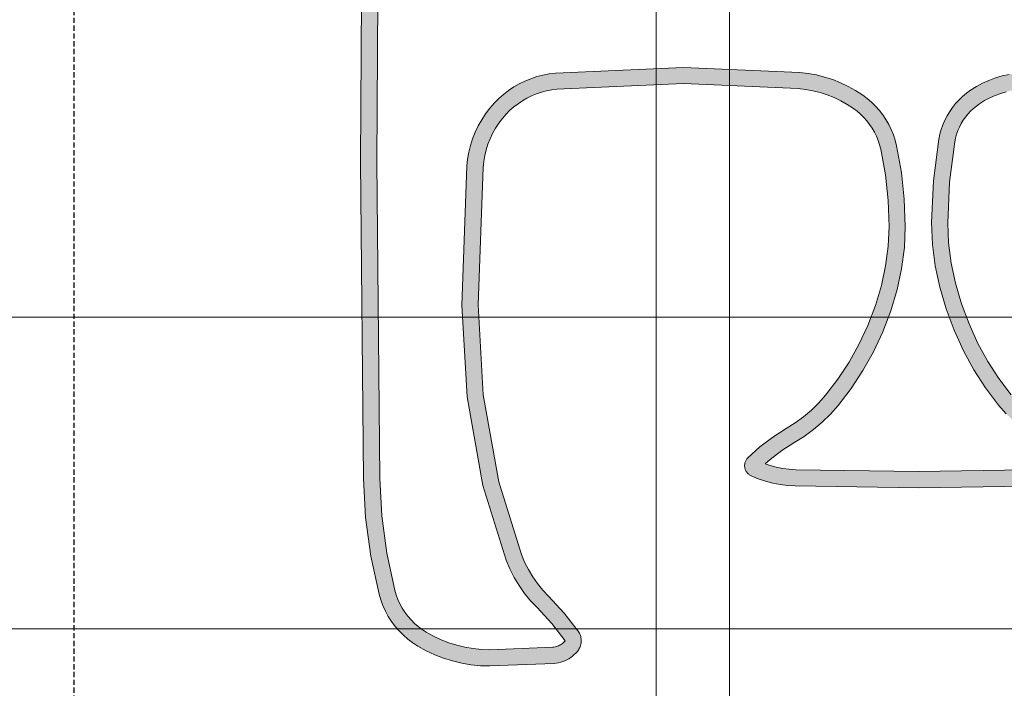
# Model space of a CAD drawing. Header units: millimetres. Extents: x -1097 to 62791, y -9731 to 18031.
# Tile 30 of 59: x 3352 to 3593, y 1827 to 1991. Entities that reach past the tile are written whole.
import ezdxf

# ---------------------------------------------------------------- set-up
doc = ezdxf.new("R2010")
doc.units = ezdxf.units.MM
doc.linetypes.add('DASHED', pattern=[19.05, 12.7, -6.35])
doc.layers.add('ACMV-DUCT-THERMAL-EXT-INS', color=9, linetype='DASHED', true_color=0x808080)
doc.layers.add('RCP LAYOUT', color=9, linetype='Continuous', true_color=0x808080)
doc.layers.add('Ceiling', color=14, linetype='Continuous', lineweight=9)
doc.layers.add('E Celing Lighting', color=5, linetype='DASHED', lineweight=5)

# ---------------------------------------------------------------- blocks, each defined once
blk = doc.blocks.new('kuaryfjeh')
at = {"ltscale": 0.25, "true_color": 0x808080}
h = blk.add_hatch(color=8, dxfattribs=at)
h.dxf.hatch_style = 1
h.paths.add_polyline_path([(-68.969, -14.8495), (-69.0431, -14.8032), (-69.1139, -14.7518), (-69.181, -14.6957), (-69.2355, -14.6435), (-69.2863, -14.5876), (-69.3331, -14.5283), (-69.3758, -14.466), (-69.4142, -14.4009), (-69.448, -14.3333), (-69.4772, -14.2635), (-69.5015, -14.1919), (-69.5209, -14.1189), (-69.6212, -13.6059), (-69.6879, -13.0868), (-69.7416, -12.0683), (-69.7401, -12.0031), (-69.7343, -11.9388), (-69.7242, -11.875), (-69.7099, -11.8121), (-69.6914, -11.7503), (-69.6689, -11.6898), (-69.6424, -11.6311), (-69.612, -11.5742), (-69.5779, -11.5195), (-69.5509, -11.482), (-69.5215, -11.4465), (-69.4898, -11.413), (-69.4559, -11.3817), (-69.42, -11.3528), (-69.3822, -11.3264), (-69.3428, -11.3025), (-69.3019, -11.2814), (-69.2596, -11.2631), (-69.2162, -11.2476), (-69.1718, -11.2351), (-69.1261, -11.2256), (-68.7419, -11.1755), (-68.3543, -11.1587), (-68.1538, -11.1671), (-67.9549, -11.1922), (-67.7592, -11.2339), (-67.5577, -11.2933), (-67.3613, -11.3666), (-67.1704, -11.4537), (-66.995, -11.5496), (-66.827, -11.6582), (-66.6673, -11.7789), (-66.587, -11.8494), (-66.5121, -11.9255), (-66.4428, -12.0069), (-66.3796, -12.0932), (-66.3259, -12.1788), (-66.2495, -12.299), (-66.1667, -12.4074), (-66.1242, -12.4541), (-66.1092, -12.4093), (-66.0939, -12.3513), (-66.0823, -12.2923), (-66.0747, -12.2327), (-66.0709, -12.1714), (-66.0542, -11.0374), (-66.0709, -9.9033), (-66.0747, -9.842), (-66.0823, -9.7824), (-66.0939, -9.7235), (-66.1092, -9.6654), (-66.1242, -9.6207), (-66.1667, -9.6673), (-66.2495, -9.7757), (-66.3259, -9.8959), (-66.3792, -9.9811), (-66.4419, -10.0671), (-66.5105, -10.1483), (-66.5847, -10.2245), (-66.6641, -10.2952), (-66.8211, -10.4158), (-66.9866, -10.5245), (-67.1594, -10.6206), (-67.3466, -10.7076), (-67.5394, -10.781), (-67.7373, -10.8407), (-67.9288, -10.8824), (-68.1238, -10.9076), (-68.3196, -10.9161), (-68.5703, -10.9071), (-68.8192, -10.8802), (-69.0654, -10.8355), (-69.1163, -10.8226), (-69.166, -10.8062), (-69.2145, -10.7865), (-69.2616, -10.7635), (-69.307, -10.7374), (-69.3505, -10.7082), (-69.392, -10.6761), (-69.4312, -10.6413), (-69.4679, -10.6038), (-69.502, -10.564), (-69.5334, -10.522), (-69.5759, -10.4563), (-69.614, -10.3879), (-69.6475, -10.3173), (-69.6764, -10.2445), (-69.7005, -10.17), (-69.7197, -10.0941), (-69.734, -10.0171), (-69.7433, -9.9386), (-69.789, -8.8657), (-69.7364, -7.6818), (-69.7292, -7.6229), (-69.7183, -7.5655), (-69.7036, -7.5089), (-69.6851, -7.4535), (-69.663, -7.3994), (-69.6373, -7.3469), (-69.6083, -7.2963), (-69.5759, -7.2477), (-69.5403, -7.2014), (-69.5018, -7.1576), (-69.4604, -7.1164), (-69.4113, -7.0738), (-69.3595, -7.0346), (-69.3051, -6.999), (-69.2485, -6.9672), (-69.1899, -6.9392), (-69.1296, -6.9153), (-69.0678, -6.8955), (-69.0048, -6.88), (-68.9409, -6.8688), (-68.8762, -6.8619), (-67.5921, -6.8155), (-66.7458, -6.8644), (-65.924, -7.011), (-65.2362, -7.2249), (-65.1534, -7.26), (-65.0752, -7.2999), (-65.0001, -7.3452), (-64.9282, -7.3957), (-64.8601, -7.4513), (-64.8004, -7.5074), (-64.6492, -7.6471), (-64.4882, -7.7694), (-64.48, -7.762), (-64.4725, -7.7543), (-64.4655, -7.7461), (-64.459, -7.7374), (-64.4532, -7.7283), (-64.4479, -7.7188), (-64.4432, -7.709), (-64.4393, -7.6989), (-64.4359, -7.6885), (-64.4333, -7.6779), (-64.4314, -7.6672), (-64.4302, -7.6568), (-64.407, -7.0738), (-64.4095, -6.9971), (-64.4173, -6.9202), (-64.4303, -6.8441), (-64.4483, -6.7691), (-64.4713, -6.6955), (-64.4992, -6.6236), (-64.5319, -6.5539), (-64.5692, -6.4866), (-64.594, -6.4483), (-64.6213, -6.412), (-64.6511, -6.3777), (-64.6832, -6.3457), (-64.7175, -6.3161), (-64.7538, -6.2889), (-64.7918, -6.2645), (-64.8315, -6.2428), (-64.8725, -6.224), (-64.9148, -6.2082), (-64.9578, -6.1955), (-65.2987, -6.1221), (-65.6439, -6.0755), (-65.994, -6.0556), (-68.9152, -6.0299), (-71.9053, -6.0476), (-72.1951, -6.063), (-72.4801, -6.1016), (-72.7616, -6.1636), (-72.7673, -6.1653), (-72.7734, -6.1676), (-72.7794, -6.1703), (-72.7852, -6.1734), (-72.7908, -6.1768), (-72.7961, -6.1807), (-72.8013, -6.1849), (-72.8061, -6.1894), (-72.8107, -6.1943), (-72.8149, -6.1995), (-72.8188, -6.2049), (-72.8223, -6.2107), (-72.8255, -6.2166), (-72.8283, -6.2228), (-72.8306, -6.2291), (-72.8326, -6.2356), (-72.8341, -6.2422), (-72.8352, -6.249), (-72.8359, -6.2557), (-72.8361, -6.2625), (-72.8358, -6.2694), (-72.8352, -6.2761), (-72.834, -6.2828), (-72.8325, -6.2894), (-72.8093, -6.3653), (-72.7811, -6.4395), (-72.7481, -6.5115), (-72.7103, -6.5811), (-72.6681, -6.648), (-72.6214, -6.7119), (-72.5671, -6.7767), (-72.3882, -6.9928), (-72.2237, -7.2272), (-72.0783, -7.4739), (-71.953, -7.7312), (-71.8687, -7.9418), (-71.7988, -8.1572), (-71.7433, -8.3768), (-71.7024, -8.5996), (-71.6764, -8.825), (-71.6668, -9.0357), (-71.6725, -9.2468), (-71.6936, -9.4569), (-71.7299, -9.6649), (-71.7813, -9.8696), (-71.8248, -10.0021), (-71.8777, -10.1311), (-71.9395, -10.256), (-72.0101, -10.3761), (-72.089, -10.4908), (-72.1758, -10.5995), (-72.2659, -10.6972), (-72.3886, -10.8332), (-72.4949, -10.9763), (-72.5042, -10.9912), (-72.513, -11.0077), (-72.5208, -11.0247), (-72.5274, -11.0422), (-72.5329, -11.0602), (-72.5371, -11.0784), (-72.5402, -11.097), (-72.542, -11.1157), (-72.5427, -11.1342), (-72.5422, -11.1471), (-72.5409, -11.1597), (-72.5386, -11.1722), (-72.5355, -11.1844), (-72.5315, -11.1964), (-72.5267, -11.2081), (-72.5211, -11.2194), (-72.5147, -11.2302), (-72.5076, -11.2405), (-72.4998, -11.2502), (-72.4541, -11.2993), (-72.405, -11.3447), (-72.3526, -11.3862), (-72.2928, -11.4267), (-72.2279, -11.4704), (-72.1619, -11.522), (-72.0996, -11.5781), (-72.0414, -11.6384), (-71.9876, -11.7027), (-71.9384, -11.7706), (-71.894, -11.8418), (-71.8546, -11.9159), (-71.8206, -11.9927), (-71.7919, -12.0716), (-71.7687, -12.1527), (-71.7104, -12.4334), (-71.6742, -12.7183), (-71.6603, -13.0051), (-71.6688, -13.2919), (-71.7014, -13.6028), (-71.7563, -13.9102), (-71.8331, -14.2129), (-71.9314, -14.5091), (-72.0029, -14.6821), (-72.0863, -14.8495), (-72.1813, -15.0106), (-72.2875, -15.1644), (-72.4041, -15.3103), (-72.5273, -15.4437), (-72.5511, -15.4694), (-72.57, -15.4926), (-72.5873, -15.5171), (-72.6029, -15.5427), (-72.6169, -15.5693), (-72.629, -15.5968), (-72.6393, -15.6251), (-72.6477, -15.6539), (-72.6543, -15.6834), (-72.6588, -15.7131), (-72.6614, -15.7432), (-72.662, -15.7733), (-72.6615, -15.7831), (-72.6604, -15.7928), (-72.6587, -15.8025), (-72.6563, -15.8119), (-72.6533, -15.8212), (-72.6496, -15.8303), (-72.6454, -15.8391), (-72.6406, -15.8475), (-72.6353, -15.8556), (-72.6294, -15.8633), (-72.6231, -15.8706), (-72.6163, -15.8774), (-72.6091, -15.8838), (-72.6015, -15.8896), (-72.5935, -15.8948), (-72.5852, -15.8995), (-72.5766, -15.9037), (-72.5678, -15.9072), (-72.5588, -15.9101), (-72.5507, -15.9122), (-72.0549, -15.9931), (-71.5515, -16.025), (-68.6596, -16.0449), (-65.4399, -15.9755), (-65.1669, -15.9532), (-64.8976, -15.9102), (-64.6323, -15.8468), (-64.3726, -15.7631), (-64.1196, -15.6597), (-64.0542, -15.6273), (-63.991, -15.5903), (-63.9304, -15.549), (-63.8727, -15.5036), (-63.8182, -15.4544), (-63.7671, -15.4014), (-63.7198, -15.3451), (-63.6764, -15.2856), (-63.637, -15.2233), (-63.602, -15.1583), (-63.5715, -15.0911), (-63.5458, -15.0225), (-63.452, -14.7011), (-63.3847, -14.3736), (-63.3441, -14.0417), (-63.3306, -13.707), (-63.3314, -13.6827), (-63.334, -13.6581), (-63.3383, -13.6337), (-63.3442, -13.6097), (-63.3518, -13.5862), (-63.361, -13.5633), (-63.3718, -13.5411), (-63.3908, -13.5164), (-63.4399, -13.5337), (-63.4871, -13.5542), (-63.5329, -13.5779), (-63.5769, -13.6048), (-63.619, -13.6347), (-63.659, -13.6676), (-64.1847, -14.1635), (-64.3859, -14.3522), (-64.6043, -14.529), (-64.8347, -14.6893), (-65.0051, -14.7908), (-65.1818, -14.8803), (-65.3641, -14.9575), (-65.5517, -15.0222), (-65.8248, -15.0939), (-66.1033, -15.1433), (-66.3843, -15.1696), (-66.89, -15.1789), (-67.3958, -15.1538), (-68.5601, -14.9996), (-68.6464, -14.9808), (-68.7302, -14.9564), (-68.8122, -14.9263), (-68.8919, -14.8906)], flags=16)
h.paths.add_polyline_path([(-64.4368, -7.9105), (-64.4468, -7.9138), (-64.4571, -7.9164), (-64.4674, -7.9183), (-64.4779, -7.9195), (-64.4884, -7.9199), (-64.499, -7.9197), (-64.5094, -7.9187), (-64.5198, -7.9169), (-64.5301, -7.9145), (-64.5402, -7.9113), (-64.55, -7.9075), (-64.5595, -7.903), (-64.5687, -7.8978), (-64.5776, -7.892), (-64.7461, -7.7618), (-64.9027, -7.6171), (-64.959, -7.5642), (-65.0189, -7.5154), (-65.0821, -7.4709), (-65.1481, -7.4311), (-65.2169, -7.396), (-65.2878, -7.3659), (-65.9596, -7.157), (-66.7634, -7.0136), (-67.5937, -6.9657), (-68.8656, -7.0116), (-68.9199, -7.0174), (-68.9738, -7.0269), (-69.0269, -7.04), (-69.0791, -7.0566), (-69.13, -7.0768), (-69.1794, -7.1004), (-69.2272, -7.1273), (-69.273, -7.1573), (-69.3168, -7.1904), (-69.3582, -7.2264), (-69.3925, -7.2604), (-69.4244, -7.2967), (-69.4538, -7.335), (-69.4807, -7.3753), (-69.5048, -7.4173), (-69.526, -7.4608), (-69.5443, -7.5056), (-69.5597, -7.5516), (-69.5719, -7.5985), (-69.581, -7.6461), (-69.5869, -7.6943), (-69.6389, -8.8658), (-69.5936, -9.9266), (-69.5856, -9.9947), (-69.5731, -10.0621), (-69.5563, -10.1285), (-69.5352, -10.1937), (-69.5099, -10.2573), (-69.4806, -10.3192), (-69.4472, -10.3789), (-69.4101, -10.4363), (-69.3848, -10.4703), (-69.3573, -10.5024), (-69.3277, -10.5325), (-69.2961, -10.5606), (-69.2628, -10.5864), (-69.2277, -10.6099), (-69.1912, -10.631), (-69.1533, -10.6495), (-69.1143, -10.6653), (-69.0743, -10.6785), (-69.0335, -10.6889), (-68.7977, -10.7316), (-68.5595, -10.7573), (-68.3201, -10.7659), (-68.1366, -10.7581), (-67.9545, -10.7345), (-67.775, -10.6954), (-67.5878, -10.639), (-67.405, -10.5693), (-67.2276, -10.4869), (-67.0643, -10.3961), (-66.9081, -10.2934), (-66.7598, -10.1795), (-66.6884, -10.116), (-66.6217, -10.0475), (-66.56, -9.9744), (-66.5036, -9.8971), (-66.4528, -9.8159), (-66.3726, -9.6898), (-66.282, -9.5712), (-66.1816, -9.4608), (-66.1766, -9.4561), (-66.1713, -9.4517), (-66.1657, -9.4477), (-66.1598, -9.444), (-66.1537, -9.4408), (-66.1474, -9.4379), (-66.1409, -9.4355), (-66.1343, -9.4336), (-66.1276, -9.4321), (-66.1208, -9.431), (-66.1139, -9.4304), (-66.107, -9.4303), (-66.1002, -9.4306), (-66.0933, -9.4314), (-66.0865, -9.4326), (-66.0799, -9.4343), (-66.0733, -9.4365), (-66.0669, -9.439), (-66.0607, -9.442), (-66.0547, -9.4454), (-66.0489, -9.4492), (-66.0434, -9.4534), (-66.0382, -9.458), (-66.0333, -9.4629), (-66.0287, -9.4681), (-66.0245, -9.4736), (-66.0207, -9.4793), (-66.0172, -9.4853), (-66.0142, -9.4916), (-65.9877, -9.5562), (-65.9654, -9.6224), (-65.9476, -9.6899), (-65.9342, -9.7585), (-65.9253, -9.8278), (-65.921, -9.8976), (-65.9042, -11.0374), (-65.921, -12.1772), (-65.9253, -12.247), (-65.9342, -12.3163), (-65.9476, -12.3849), (-65.9654, -12.4524), (-65.9877, -12.5186), (-66.0142, -12.5832), (-66.0172, -12.5894), (-66.0207, -12.5954), (-66.0245, -12.6012), (-66.0287, -12.6067), (-66.0333, -12.6119), (-66.0382, -12.6168), (-66.0434, -12.6213), (-66.0489, -12.6255), (-66.0547, -12.6293), (-66.0607, -12.6327), (-66.0669, -12.6357), (-66.0733, -12.6383), (-66.0799, -12.6405), (-66.0865, -12.6422), (-66.0933, -12.6434), (-66.1002, -12.6442), (-66.107, -12.6445), (-66.1139, -12.6444), (-66.1208, -12.6438), (-66.1276, -12.6427), (-66.1343, -12.6412), (-66.1409, -12.6392), (-66.1474, -12.6368), (-66.1537, -12.634), (-66.1598, -12.6308), (-66.1657, -12.6271), (-66.1713, -12.6231), (-66.1766, -12.6187), (-66.1816, -12.6139), (-66.282, -12.5036), (-66.3726, -12.3849), (-66.4528, -12.2589), (-66.5038, -12.1775), (-66.5606, -12.1), (-66.6228, -12.0268), (-66.6901, -11.9585), (-66.7622, -11.8952), (-66.913, -11.7811), (-67.0718, -11.6785), (-67.2376, -11.5879), (-67.4187, -11.5053), (-67.6052, -11.4356), (-67.796, -11.3794), (-67.9799, -11.3403), (-68.1664, -11.3167), (-68.3542, -11.3088), (-68.7289, -11.325), (-69.101, -11.3735), (-69.1361, -11.3809), (-69.1707, -11.3906), (-69.2046, -11.4027), (-69.2375, -11.417), (-69.2695, -11.4335), (-69.3003, -11.4521), (-69.3298, -11.4728), (-69.3579, -11.4954), (-69.3843, -11.5198), (-69.4092, -11.546), (-69.4322, -11.5738), (-69.4533, -11.6031), (-69.4821, -11.6493), (-69.5077, -11.6973), (-69.5301, -11.7469), (-69.5491, -11.798), (-69.5647, -11.8502), (-69.5768, -11.9034), (-69.5853, -11.9572), (-69.5902, -12.0116), (-69.5915, -12.0661), (-69.5384, -13.0733), (-69.473, -13.5819), (-69.3747, -14.0852), (-69.3579, -14.1484), (-69.3368, -14.2104), (-69.3116, -14.2707), (-69.2823, -14.3292), (-69.2492, -14.3855), (-69.2123, -14.4393), (-69.1718, -14.4905), (-69.1279, -14.5388), (-69.0809, -14.5839), (-69.0217, -14.6334), (-68.9592, -14.6787), (-68.8938, -14.7196), (-68.8259, -14.7558), (-68.7556, -14.7873), (-68.6833, -14.8139), (-68.6094, -14.8354), (-68.5342, -14.8517), (-67.3822, -15.0043), (-66.8877, -15.0289), (-66.3927, -15.0197), (-66.1234, -14.9945), (-65.857, -14.9473), (-65.5952, -14.8785), (-65.4178, -14.8173), (-65.245, -14.7441), (-65.0774, -14.6593), (-64.916, -14.5631), (-64.6944, -14.409), (-64.4846, -14.2391), (-64.2875, -14.0542), (-63.7582, -13.5549), (-63.7102, -13.5155), (-63.6596, -13.4795), (-63.6066, -13.4472), (-63.5515, -13.4186), (-63.4947, -13.394), (-63.4362, -13.3734), (-63.4263, -13.3706), (-63.4162, -13.3685), (-63.406, -13.3671), (-63.3957, -13.3664), (-63.3854, -13.3663), (-63.3751, -13.3669), (-63.3649, -13.3682), (-63.3548, -13.3702), (-63.3449, -13.3728), (-63.3351, -13.3761), (-63.3256, -13.38), (-63.3163, -13.3846), (-63.3074, -13.3897), (-63.2988, -13.3955), (-63.2906, -13.4017), (-63.2828, -13.4086), (-63.2755, -13.4159), (-63.2687, -13.4236), (-63.2624, -13.4319), (-63.2566, -13.4405), (-63.2391, -13.4709), (-63.2238, -13.5025), (-63.2107, -13.5351), (-63.1999, -13.5686), (-63.1914, -13.6027), (-63.1853, -13.6373), (-63.1817, -13.6723), (-63.1805, -13.7075), (-63.1945, -14.0538), (-63.2366, -14.3979), (-63.3063, -14.7373), (-63.4033, -15.0698), (-63.4328, -15.1485), (-63.4676, -15.225), (-63.5074, -15.299), (-63.5522, -15.37), (-63.6017, -15.4377), (-63.6556, -15.5019), (-63.7138, -15.5622), (-63.7759, -15.6183), (-63.8417, -15.6701), (-63.9108, -15.7172), (-63.983, -15.7594), (-64.0578, -15.7965), (-64.3212, -15.9042), (-64.5918, -15.9913), (-64.8683, -16.0574), (-65.149, -16.1022), (-65.4322, -16.1253), (-68.6585, -16.1949), (-71.5568, -16.1749), (-72.0717, -16.1424), (-72.581, -16.0592), (-72.6001, -16.0544), (-72.6188, -16.0484), (-72.6371, -16.041), (-72.6548, -16.0325), (-72.672, -16.0228), (-72.6884, -16.0119), (-72.7041, -15.9999), (-72.7189, -15.9869), (-72.7329, -15.973), (-72.7459, -15.9581), (-72.7578, -15.9423), (-72.7687, -15.9258), (-72.7784, -15.9086), (-72.787, -15.8907), (-72.7944, -15.8723), (-72.8005, -15.8535), (-72.8053, -15.8343), (-72.8089, -15.8148), (-72.8111, -15.7951), (-72.8121, -15.7753), (-72.8113, -15.7352), (-72.8078, -15.6953), (-72.8018, -15.6558), (-72.7931, -15.6167), (-72.7819, -15.5783), (-72.7682, -15.5407), (-72.752, -15.5041), (-72.7335, -15.4687), (-72.7127, -15.4346), (-72.6896, -15.402), (-72.6645, -15.371), (-72.6374, -15.3418), (-72.518, -15.2124), (-72.4079, -15.0749), (-72.3078, -14.9298), (-72.2182, -14.7779), (-72.1395, -14.6199), (-72.0721, -14.4568), (-71.9771, -14.1708), (-71.903, -13.8786), (-71.85, -13.5817), (-71.8185, -13.2818), (-71.8104, -13.0065), (-71.8237, -12.7314), (-71.8585, -12.4582), (-71.9145, -12.1886), (-71.9347, -12.1179), (-71.9598, -12.0488), (-71.9896, -11.9816), (-72.024, -11.9167), (-72.0629, -11.8544), (-72.1059, -11.795), (-72.153, -11.7387), (-72.2039, -11.686), (-72.2584, -11.637), (-72.3161, -11.5919), (-72.3767, -11.551), (-72.4414, -11.5073), (-72.5026, -11.4587), (-72.56, -11.4056), (-72.6134, -11.3484), (-72.6279, -11.3302), (-72.6411, -11.3111), (-72.653, -11.291), (-72.6634, -11.2702), (-72.6722, -11.2487), (-72.6796, -11.2265), (-72.6853, -11.2039), (-72.6894, -11.181), (-72.6919, -11.1578), (-72.6927, -11.1344), (-72.6918, -11.1058), (-72.689, -11.0773), (-72.6843, -11.0491), (-72.6778, -11.0212), (-72.6695, -10.9938), (-72.6594, -10.9671), (-72.6475, -10.9411), (-72.634, -10.9159), (-72.6189, -10.8917), (-72.5048, -10.7381), (-72.3767, -10.5961), (-72.2897, -10.5017), (-72.2095, -10.4014), (-72.1367, -10.2955), (-72.0716, -10.1846), (-72.0145, -10.0693), (-71.9657, -9.9502), (-71.9255, -9.8278), (-71.8768, -9.6337), (-71.8423, -9.4365), (-71.8223, -9.2372), (-71.8169, -9.0371), (-71.826, -8.837), (-71.8508, -8.6218), (-71.8899, -8.4087), (-71.943, -8.1988), (-72.0099, -7.9929), (-72.0902, -7.7919), (-72.2105, -7.545), (-72.3499, -7.3085), (-72.5075, -7.0839), (-72.6824, -6.8727), (-72.7396, -6.8044), (-72.7922, -6.7324), (-72.8398, -6.657), (-72.8823, -6.5786), (-72.9196, -6.4974), (-72.9513, -6.4139), (-72.9774, -6.3285), (-72.9812, -6.3123), (-72.9839, -6.296), (-72.9856, -6.2794), (-72.9861, -6.2628), (-72.9856, -6.2462), (-72.984, -6.2297), (-72.9814, -6.2133), (-72.9776, -6.1971), (-72.9729, -6.1812), (-72.9671, -6.1657), (-72.9603, -6.1506), (-72.9525, -6.1359), (-72.9438, -6.1218), (-72.9341, -6.1084), (-72.9237, -6.0956), (-72.9124, -6.0835), (-72.9003, -6.0721), (-72.8876, -6.0617), (-72.8741, -6.052), (-72.8601, -6.0433), (-72.8456, -6.0356), (-72.8305, -6.0288), (-72.8151, -6.023), (-72.7993, -6.0183), (-72.5063, -5.9538), (-72.2092, -5.9135), (-71.9097, -5.8977), (-68.915, -5.8799), (-65.9891, -5.9057), (-65.6296, -5.926), (-65.2728, -5.9743), (-64.9207, -6.0501), (-64.8672, -6.0659), (-64.815, -6.0854), (-64.7642, -6.1086), (-64.7152, -6.1354), (-64.6682, -6.1656), (-64.6234, -6.1991), (-64.5811, -6.2357), (-64.5414, -6.2753), (-64.5047, -6.3175), (-64.471, -6.3623), (-64.4405, -6.4094), (-64.3982, -6.4856), (-64.3613, -6.5646), (-64.3297, -6.6459), (-64.3036, -6.7292), (-64.2832, -6.814), (-64.2686, -6.9001), (-64.2598, -6.987), (-64.2569, -7.0742), (-64.2805, -7.6683), (-64.2829, -7.6889), (-64.2865, -7.7094), (-64.2916, -7.7296), (-64.2979, -7.7493), (-64.3055, -7.7687), (-64.3144, -7.7874), (-64.3245, -7.8056), (-64.3357, -7.823), (-64.3481, -7.8396), (-64.3616, -7.8554), (-64.376, -7.8702), (-64.3914, -7.8841), (-64.3997, -7.8906), (-64.4085, -7.8965), (-64.4176, -7.9018), (-64.4271, -7.9065)])
at = {"layer": 'E Celing Lighting', "color": 8, "true_color": 0x808080}
for points in [[(-66.7622, -11.8952), (-66.913, -11.7811), (-67.0718, -11.6785), (-67.2376, -11.5879), (-67.4187, -11.5053), (-67.6052, -11.4356), (-67.796, -11.3794), (-67.9799, -11.3403), (-68.1664, -11.3167), (-68.3542, -11.3088), (-68.7289, -11.325), (-69.101, -11.3735), (-69.1361, -11.3809), (-69.1707, -11.3906), (-69.2046, -11.4027), (-69.2375, -11.417), (-69.2695, -11.4335), (-69.3003, -11.4521), (-69.3298, -11.4728), (-69.3579, -11.4954), (-69.3843, -11.5198), (-69.4092, -11.546), (-69.4322, -11.5738), (-69.4533, -11.6031), (-69.4821, -11.6493), (-69.5077, -11.6973), (-69.5301, -11.7469), (-69.5491, -11.798), (-69.5647, -11.8502)], [(-71.9097, -5.8977), (-68.915, -5.8799), (-65.9891, -5.9057), (-65.6296, -5.926), (-65.2728, -5.9743), (-64.9207, -6.0501), (-64.8672, -6.0659), (-64.815, -6.0854), (-64.7642, -6.1086), (-64.7152, -6.1354), (-64.6682, -6.1656), (-64.6234, -6.1991), (-64.5811, -6.2357), (-64.5414, -6.2753), (-64.5047, -6.3175), (-64.471, -6.3623), (-64.4405, -6.4094), (-64.3982, -6.4856), (-64.3613, -6.5646), (-64.3297, -6.6459), (-64.3036, -6.7292), (-64.2832, -6.814), (-64.2686, -6.9001), (-64.2598, -6.987), (-64.2569, -7.0742), (-64.2805, -7.6683), (-64.2829, -7.6889), (-64.2865, -7.7094), (-64.2916, -7.7296), (-64.2979, -7.7493), (-64.3055, -7.7687), (-64.3144, -7.7874), (-64.3245, -7.8056), (-64.3357, -7.823), (-64.3481, -7.8396), (-64.3616, -7.8554), (-64.376, -7.8702), (-64.3914, -7.8841), (-64.3997, -7.8906), (-64.4085, -7.8965), (-64.4176, -7.9018), (-64.4271, -7.9065), (-64.4368, -7.9105), (-64.4468, -7.9138), (-64.4571, -7.9164), (-64.4674, -7.9183), (-64.4779, -7.9195), (-64.4884, -7.9199), (-64.499, -7.9197), (-64.5094, -7.9187), (-64.5198, -7.9169), (-64.5301, -7.9145), (-64.5402, -7.9113), (-64.55, -7.9075), (-64.5595, -7.903), (-64.5687, -7.8978), (-64.5776, -7.892), (-64.7461, -7.7618), (-64.9027, -7.6171), (-64.959, -7.5642), (-65.0189, -7.5154), (-65.0821, -7.4709), (-65.1481, -7.4311), (-65.2169, -7.396), (-65.2878, -7.3659), (-65.9596, -7.157), (-66.7634, -7.0136), (-67.5937, -6.9657), (-68.8656, -7.0116), (-68.9199, -7.0174), (-68.9738, -7.0269), (-69.0269, -7.04), (-69.0791, -7.0566), (-69.13, -7.0768), (-69.1794, -7.1004), (-69.2272, -7.1273), (-69.273, -7.1573), (-69.3168, -7.1904), (-69.3582, -7.2264), (-69.3925, -7.2604), (-69.4244, -7.2967), (-69.4538, -7.335), (-69.4807, -7.3753), (-69.5048, -7.4173), (-69.526, -7.4608), (-69.5443, -7.5056), (-69.5597, -7.5516), (-69.5719, -7.5985), (-69.581, -7.6461), (-69.5869, -7.6943), (-69.6389, -8.8658), (-69.5936, -9.9266), (-69.5856, -9.9947), (-69.5731, -10.0621), (-69.5563, -10.1285), (-69.5352, -10.1937), (-69.5099, -10.2573), (-69.4806, -10.3192), (-69.4472, -10.3789), (-69.4101, -10.4363), (-69.3848, -10.4703), (-69.3573, -10.5024), (-69.3277, -10.5325), (-69.2961, -10.5606), (-69.2628, -10.5864), (-69.2277, -10.6099), (-69.1912, -10.631), (-69.1533, -10.6495), (-69.1143, -10.6653), (-69.0743, -10.6785), (-69.0335, -10.6889), (-68.7977, -10.7316), (-68.5595, -10.7573), (-68.3201, -10.7659), (-68.1366, -10.7581), (-67.9545, -10.7345), (-67.775, -10.6954), (-67.5878, -10.639), (-67.405, -10.5693), (-67.2276, -10.4869), (-67.0643, -10.3961), (-66.9081, -10.2934), (-66.7598, -10.1795), (-66.6884, -10.116), (-66.6217, -10.0475), (-66.56, -9.9744), (-66.5036, -9.8971), (-66.4528, -9.8159), (-66.3726, -9.6898), (-66.282, -9.5712), (-66.1816, -9.4608), (-66.1766, -9.4561), (-66.1713, -9.4517), (-66.1657, -9.4477), (-66.1598, -9.444), (-66.1537, -9.4408), (-66.1474, -9.4379), (-66.1409, -9.4355), (-66.1343, -9.4336), (-66.1276, -9.4321), (-66.1208, -9.431), (-66.1139, -9.4304), (-66.107, -9.4303), (-66.1002, -9.4306), (-66.0933, -9.4314), (-66.0865, -9.4326), (-66.0799, -9.4343), (-66.0733, -9.4365), (-66.0669, -9.439), (-66.0607, -9.442), (-66.0547, -9.4454), (-66.0489, -9.4492), (-66.0434, -9.4534), (-66.0382, -9.458), (-66.0333, -9.4629), (-66.0287, -9.4681), (-66.0245, -9.4736), (-66.0207, -9.4793), (-66.0172, -9.4853), (-66.0142, -9.4916), (-65.9877, -9.5562), (-65.9654, -9.6224), (-65.9476, -9.6899), (-65.9342, -9.7585), (-65.9253, -9.8278), (-65.921, -9.8976), (-65.9042, -11.0374), (-65.921, -12.1772)], [(-69.7242, -11.875), (-69.7099, -11.8121), (-69.6914, -11.7503), (-69.6689, -11.6898), (-69.6424, -11.6311), (-69.612, -11.5742), (-69.5779, -11.5195), (-69.5509, -11.482), (-69.5215, -11.4465), (-69.4898, -11.413), (-69.4559, -11.3817), (-69.42, -11.3528), (-69.3822, -11.3264), (-69.3428, -11.3025), (-69.3019, -11.2814), (-69.2596, -11.2631), (-69.2162, -11.2476), (-69.1718, -11.2351), (-69.1261, -11.2256), (-68.7419, -11.1755), (-68.3543, -11.1587), (-68.1538, -11.1671), (-67.9549, -11.1922), (-67.7592, -11.2339), (-67.5577, -11.2933), (-67.3613, -11.3666), (-67.1704, -11.4537), (-66.995, -11.5496), (-66.827, -11.6582), (-66.6673, -11.7789), (-66.587, -11.8494)], [(-66.0709, -12.1714), (-66.0542, -11.0374), (-66.0709, -9.9033), (-66.0747, -9.842), (-66.0823, -9.7824), (-66.0939, -9.7235), (-66.1092, -9.6654), (-66.1242, -9.6207), (-66.1667, -9.6673), (-66.2495, -9.7757), (-66.3259, -9.8959), (-66.3792, -9.9811), (-66.4419, -10.0671), (-66.5105, -10.1483), (-66.5847, -10.2245), (-66.6641, -10.2952), (-66.8211, -10.4158), (-66.9866, -10.5245), (-67.1594, -10.6206), (-67.3466, -10.7076), (-67.5394, -10.781), (-67.7373, -10.8407), (-67.9288, -10.8824), (-68.1238, -10.9076), (-68.3196, -10.9161), (-68.5703, -10.9071), (-68.8192, -10.8802), (-69.0654, -10.8355), (-69.1163, -10.8226), (-69.166, -10.8062), (-69.2145, -10.7865), (-69.2616, -10.7635), (-69.307, -10.7374), (-69.3505, -10.7082), (-69.392, -10.6761), (-69.4312, -10.6413), (-69.4679, -10.6038), (-69.502, -10.564), (-69.5334, -10.522), (-69.5759, -10.4563), (-69.614, -10.3879), (-69.6475, -10.3173), (-69.6764, -10.2445), (-69.7005, -10.17), (-69.7197, -10.0941), (-69.734, -10.0171), (-69.7433, -9.9386), (-69.789, -8.8657), (-69.7364, -7.6818), (-69.7292, -7.6229), (-69.7183, -7.5655), (-69.7036, -7.5089), (-69.6851, -7.4535), (-69.663, -7.3994), (-69.6373, -7.3469), (-69.6083, -7.2963), (-69.5759, -7.2477), (-69.5403, -7.2014), (-69.5018, -7.1576), (-69.4604, -7.1164), (-69.4113, -7.0738), (-69.3595, -7.0346), (-69.3051, -6.999), (-69.2485, -6.9672), (-69.1899, -6.9392), (-69.1296, -6.9153), (-69.0678, -6.8955), (-69.0048, -6.88), (-68.9409, -6.8688), (-68.8762, -6.8619), (-67.5921, -6.8155), (-66.7458, -6.8644), (-65.924, -7.011), (-65.2362, -7.2249), (-65.1534, -7.26), (-65.0752, -7.2999), (-65.0001, -7.3452), (-64.9282, -7.3957), (-64.8601, -7.4513), (-64.8004, -7.5074), (-64.6492, -7.6471), (-64.4882, -7.7694), (-64.48, -7.762), (-64.4725, -7.7543), (-64.4655, -7.7461), (-64.459, -7.7374), (-64.4532, -7.7283), (-64.4479, -7.7188), (-64.4432, -7.709), (-64.4393, -7.6989), (-64.4359, -7.6885), (-64.4333, -7.6779), (-64.4314, -7.6672), (-64.4302, -7.6568), (-64.407, -7.0738), (-64.4095, -6.9971), (-64.4173, -6.9202), (-64.4303, -6.8441), (-64.4483, -6.7691), (-64.4713, -6.6955), (-64.4992, -6.6236), (-64.5319, -6.5539), (-64.5692, -6.4866), (-64.594, -6.4483), (-64.6213, -6.412), (-64.6511, -6.3777), (-64.6832, -6.3457), (-64.7175, -6.3161), (-64.7538, -6.2889), (-64.7918, -6.2645), (-64.8315, -6.2428), (-64.8725, -6.224), (-64.9148, -6.2082), (-64.9578, -6.1955), (-65.2987, -6.1221), (-65.6439, -6.0755), (-65.994, -6.0556), (-68.9152, -6.0299), (-71.9053, -6.0476)]]:
    blk.add_lwpolyline(points, dxfattribs=at)
blk = doc.blocks.new('ceiling inst 2')
at = {"color": 8, "lineweight": 0, "ltscale": 0.25, "true_color": 0x808080}
for points in [[(1722740.0608, -79108.6167), (1722783.8513, -79108.6167), (1722783.8513, -79057.7935), (1722740.0608, -79057.7935)], [(1722743.0608, -79105.6167), (1722780.8513, -79105.6167), (1722780.8513, -79060.7935), (1722743.0608, -79060.7935)]]:
    blk.add_lwpolyline(points, close=True, dxfattribs=at)
at = {"layer": 'Ceiling', "color": 8, "lineweight": 0, "ltscale": 0.25, "true_color": 0x808080}
blk.add_lwpolyline([(1722761.6042, -79108.6167), (1722762.3078, -79108.6167), (1722762.3078, -79057.7935), (1722761.6042, -79057.7935)], close=True, dxfattribs=at)
blk = doc.blocks.new('grid 2')
at = {"color": 8, "true_color": 0x808080, "rotation": 180}
blk.add_blockref('ceiling inst 2', (3444354.9338, -157847.4526), dxfattribs=at)
at = {"color": 8, "true_color": 0x808080, "xscale": -1}
blk.add_blockref('ceiling inst 2', (3444354.9338, 268.1344), dxfattribs=at)
blk = doc.blocks.new('IRISH HOUSE-RCP LAYOUT')
at = {"xscale": 25.4, "yscale": 25.4, "zscale": 25.4}
blk.add_blockref('grid 2', (-43724944.67, 2003175.56), dxfattribs=at)
at = {"layer": 'E Celing Lighting', "color": 8, "true_color": 0x808080, "xscale": -26.46582335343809, "yscale": 26.46582335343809, "zscale": 26.46582335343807, "rotation": 90}
blk.add_blockref('kuaryfjeh', (3280.06, 132.29), dxfattribs=at)

msp = doc.modelspace()

# ---------------------------------------------------------------- linework, layer by layer
at = {"layer": 'ACMV-DUCT-THERMAL-EXT-INS', "ltscale": 0.1}
msp.add_lwpolyline([(3182.43, -2284.53), (3182.43, -170.54), (3365.57, 285.21), (3365.57, 4300.55, -0.414214), (3546.57, 4481.55), (8213.95, 4481.55), (8358.38, 4337.12)], format="xyb", dxfattribs=at)

# ---------------------------------------------------------------- block references
at = {"layer": 'RCP LAYOUT'}
msp.add_blockref('IRISH HOUSE-RCP LAYOUT', (0, 0), dxfattribs=at)

doc.saveas('drawing.dxf')
